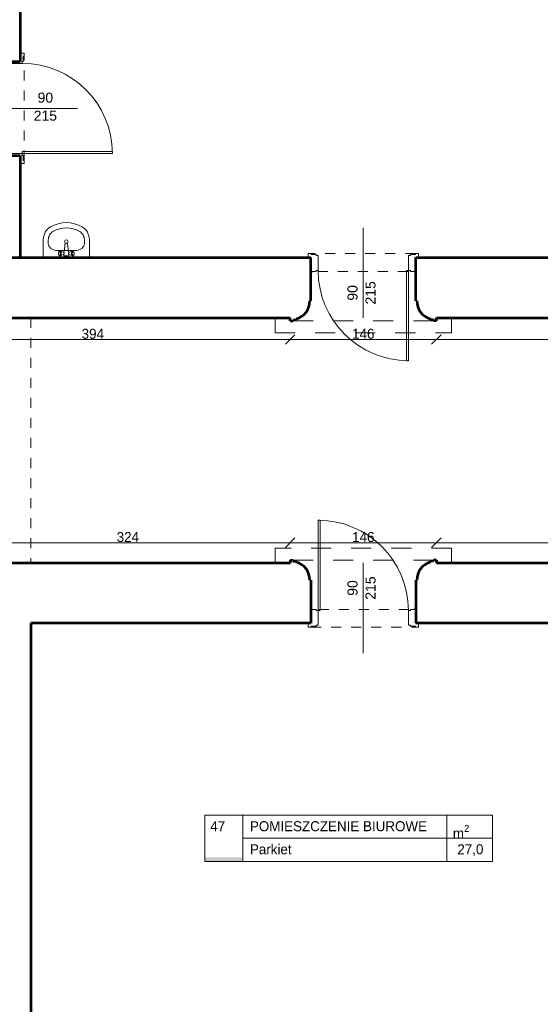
# Model space of a CAD drawing. Header units: inches. Extents: x -21887 to 84279, y -131485 to 67836.
# Tile 212 of 256: x 4221 to 9418, y 48177 to 58006. Entities that reach past the tile are written whole.
import ezdxf

# ---------------------------------------------------------------- set-up
doc = ezdxf.new("R2010")
doc.units = ezdxf.units.IN
doc.header["$MEASUREMENT"] = 0
doc.linetypes.add('Dashed', pattern=[400, 200, -200])
doc.linetypes.add('Dashed copy', pattern=[200, 100, -100])
doc.layers.get('0').update_dxf_attribs({"lineweight": 13})
doc.layers.get('Defpoints').update_dxf_attribs({"lineweight": 13})
for name, color, linetype, lineweight in [('AI_MURY', 7, 'Continuous', 53), ('Dimensioning', 7, 'Continuous', 13), ('DRZWI', 7, 'Continuous', 13), ('dzialowki', 7, 'Continuous', 53), ('Furniture & Equipment', 7, 'Continuous', 13), ('OPISY TABELKI', 7, 'Continuous', 13), ('PODCIAGI', 7, 'Continuous', 13)]:
    doc.layers.add(name, color=color, linetype=linetype, lineweight=lineweight)
doc.styles.add('GENERATED_STYLE_7', font='txt')
doc.styles.add('GENERATED_STYLE_8', font='txt')
doc.styles.add('GENERATED_STYLE_9', font='txt')
doc.styles.add('Style-Courier New', font='txt')
doc.dimstyles.new('Dimstyle_5', dxfattribs={"dimtxt": 100, "dimasz": 95, "dimexe": 0.18, "dimexo": 0, "dimgap": 0.09, "dimtad": 1, "dimtih": 1, "dimtoh": 1, "dimdec": 0, "dimlfac": 0.1, "dimzin": 0, "dimdsep": 46, "dimlunit": 5, "dimtxsty": 'GENERATED_STYLE_7', "dimblk": 'ARROWHEAD_6', "dimcen": 0.09, "dimclrd": 161, "dimclre": 161, "dimclrt": 7, "dimadec": 0, "dimazin": 0, "dimtfac": 1, "dimtdec": 0, "dimtmove": 0, "dimatfit": 3, "dimfxl": 0, "dimtolj": 1, "dimtzin": 0, "dimarcsym": 0})

# ---------------------------------------------------------------- blocks, each defined once
blk = doc.blocks.new('Basin 01_59')
at = {"layer": 'Furniture & Equipment', "color": 9, "linetype": 'Continuous'}
for p, q in [((0, 350), (0, 171.8)), ((460, 350), (0, 350)), ((151.7, 311.7), (151.5, 308.2)), ((151.7, 311.7), (151.5, 308.2)), ((151.5, 308.2), (151.7, 304.7)), ((151.5, 308.2), (151.7, 304.7)), ((152.1, 315), (151.7, 311.7)), ((152.1, 315), (151.7, 311.7)), ((151.7, 304.7), (152.1, 301.4)), ((151.7, 304.7), (152.1, 301.4)), ((152.8, 318.2), (152.1, 315)), ((152.8, 318.2), (152.1, 315)), ((152.1, 301.4), (152.8, 298.2)), ((152.1, 301.4), (152.8, 298.2)), ((153.8, 321.1), (152.8, 318.2)), ((153.8, 321.1), (152.8, 318.2)), ((152.8, 298.2), (153.8, 295.3)), ((152.8, 298.2), (153.8, 295.3)), ((155.1, 323.5), (153.8, 321.1)), ((155.1, 323.5), (153.8, 321.1)), ((153.8, 295.3), (155.1, 292.9)), ((153.8, 295.3), (155.1, 292.9)), ((156.5, 325.5), (155.1, 323.5)), ((156.5, 325.5), (155.1, 323.5)), ((158.1, 327), (156.5, 325.5)), ((158.1, 327), (156.5, 325.5)), ((162.6, 330.7), (158.1, 327)), ((162.6, 330.7), (158.1, 327)), ((159.8, 327.9), (158.1, 327)), ((159.8, 327.9), (158.1, 327)), ((161.5, 328.2), (159.8, 327.9)), ((161.5, 328.2), (159.8, 327.9)), ((163.2, 327.9), (161.5, 328.2)), ((163.2, 327.9), (161.5, 328.2)), ((164.6, 331.8), (162.6, 330.7)), ((164.6, 331.8), (162.6, 330.7)), ((164.9, 327), (163.2, 327.9)), ((164.9, 327), (163.2, 327.9)), ((166.7, 332.2), (164.6, 331.8)), ((166.7, 332.2), (164.6, 331.8)), ((166.5, 325.5), (164.9, 327)), ((166.5, 325.5), (164.9, 327)), ((167.9, 323.5), (166.5, 325.5)), ((167.9, 323.5), (166.5, 325.5)), ((168.8, 331.8), (166.7, 332.2)), ((168.8, 331.8), (166.7, 332.2)), ((169.2, 321.1), (167.9, 323.5)), ((169.2, 321.1), (167.9, 323.5)), ((167.9, 292.9), (169.2, 295.3)), ((167.9, 292.9), (169.2, 295.3)), ((170.8, 330.7), (168.8, 331.8)), ((202.4, 320), (168.8, 331.8)), ((170.8, 330.7), (168.8, 331.8)), ((202.4, 320), (168.8, 331.8)), ((202.4, 296.4), (168.8, 284.6)), ((202.4, 296.4), (168.8, 284.6)), ((170.2, 318.2), (169.2, 321.1)), ((170.2, 318.2), (169.2, 321.1)), ((169.2, 295.3), (170.2, 298.2)), ((169.2, 295.3), (170.2, 298.2)), ((170.9, 315), (170.2, 318.2)), ((170.9, 315), (170.2, 318.2)), ((170.2, 298.2), (170.9, 301.4)), ((170.2, 298.2), (170.9, 301.4)), ((172.7, 329), (170.8, 330.7)), ((172.7, 329), (170.8, 330.7)), ((171.4, 311.7), (170.9, 315)), ((171.4, 311.7), (170.9, 315)), ((170.9, 301.4), (171.4, 304.7)), ((170.9, 301.4), (171.4, 304.7)), ((171.5, 308.2), (171.4, 311.7)), ((171.5, 308.2), (171.4, 311.7)), ((171.4, 304.7), (171.5, 308.2)), ((171.4, 304.7), (171.5, 308.2)), ((174.4, 326.6), (172.7, 329)), ((174.4, 326.6), (172.7, 329)), ((175.9, 323.6), (174.4, 326.6)), ((175.9, 323.6), (174.4, 326.6)), ((177.1, 320.2), (175.9, 323.6)), ((177.1, 320.2), (175.9, 323.6)), ((175.9, 292.8), (177.1, 296.2)), ((175.9, 292.8), (177.1, 296.2)), ((178, 316.4), (177.1, 320.2)), ((178, 316.4), (177.1, 320.2)), ((177.1, 296.2), (178, 300)), ((177.1, 296.2), (178, 300)), ((178.5, 312.4), (178, 316.4)), ((178.5, 312.4), (178, 316.4)), ((178, 300), (178.5, 304)), ((178, 300), (178.5, 304)), ((178.7, 308.2), (178.5, 312.4)), ((178.7, 308.2), (178.5, 312.4)), ((178.5, 304), (178.7, 308.2)), ((178.5, 304), (178.7, 308.2)), ((203.4, 319.5), (202.4, 320)), ((203.4, 319.5), (202.4, 320)), ((202.4, 296.4), (203.4, 296.9)), ((202.4, 296.4), (203.4, 296.9)), ((204.3, 318.6), (203.4, 319.5)), ((204.3, 318.6), (203.4, 319.5)), ((203.4, 296.9), (204.3, 297.8)), ((203.4, 296.9), (204.3, 297.8)), ((205.2, 317.4), (204.3, 318.6)), ((205.2, 317.4), (204.3, 318.6)), ((204.3, 297.8), (205.2, 299)), ((204.3, 297.8), (205.2, 299)), ((206.7, 318.2), (204.6, 318.2)), ((206.7, 318.2), (204.6, 318.2)), ((207.1, 298.2), (204.6, 298.2)), ((207.1, 298.2), (204.6, 298.2)), ((205.2, 331.2), (205, 330.7)), ((205.2, 331.2), (205, 330.7)), ((205, 330.7), (205, 330.2)), ((205, 330.7), (205, 330.2)), ((205, 330.2), (205, 318.2)), ((205, 330.2), (205, 318.2)), ((205, 298.2), (205, 296.2)), ((205, 298.2), (205, 296.2)), ((205, 296.2), (205, 295.7)), ((205, 296.2), (205, 295.7)), ((205, 295.7), (205.2, 295.2)), ((205, 295.7), (205.2, 295.2)), ((205.4, 331.7), (205.2, 331.2)), ((205.4, 331.7), (205.2, 331.2)), ((205.9, 315.9), (205.2, 317.4)), ((205.9, 315.9), (205.2, 317.4)), ((205.2, 299), (205.9, 300.5)), ((205.2, 299), (205.9, 300.5)), ((205.2, 295.2), (208.1, 288.3)), ((205.2, 295.2), (208.1, 288.3)), ((205.7, 332.1), (205.4, 331.7)), ((205.7, 332.1), (205.4, 331.7)), ((206.1, 332.5), (205.7, 332.1)), ((206.1, 332.5), (205.7, 332.1)), ((206.5, 314.2), (205.9, 315.9)), ((206.5, 314.2), (205.9, 315.9)), ((205.9, 300.5), (206.5, 302.2)), ((205.9, 300.5), (206.5, 302.2)), ((206.5, 332.8), (206.1, 332.5)), ((206.5, 332.8), (206.1, 332.5)), ((207, 333), (206.5, 332.8)), ((207, 333), (206.5, 332.8)), ((207, 312.3), (206.5, 314.2)), ((207, 312.3), (206.5, 314.2)), ((206.5, 302.2), (207, 304.1)), ((206.5, 302.2), (207, 304.1)), ((207.5, 333.2), (207, 333)), ((207.5, 333.2), (207, 333)), ((207.2, 310.3), (207, 312.3)), ((207.2, 310.3), (207, 312.3)), ((207, 304.1), (207.2, 306.1)), ((207, 304.1), (207.2, 306.1)), ((207.3, 308.2), (207.2, 310.3)), ((207.3, 308.2), (207.2, 310.3)), ((207.2, 306.1), (207.3, 308.2)), ((207.2, 306.1), (207.3, 308.2)), ((208, 333.2), (207.5, 333.2)), ((208, 333.2), (207.5, 333.2)), ((252, 333.2), (208, 333.2)), ((252, 333.2), (208, 333.2)), ((254.8, 295.2), (251.9, 288.3)), ((254.8, 295.2), (251.9, 288.3)), ((252.5, 333.2), (252, 333.2)), ((252.5, 333.2), (252, 333.2)), ((253, 333), (252.5, 333.2)), ((253, 333), (252.5, 333.2)), ((252.8, 310.3), (252.7, 308.2)), ((252.8, 310.3), (252.7, 308.2)), ((252.7, 308.2), (252.8, 306.1)), ((252.7, 308.2), (252.8, 306.1)), ((253, 312.3), (252.8, 310.3)), ((253, 312.3), (252.8, 310.3)), ((252.8, 306.1), (253, 304.1)), ((252.8, 306.1), (253, 304.1)), ((253.5, 332.8), (253, 333)), ((253.5, 332.8), (253, 333)), ((253.5, 314.2), (253, 312.3)), ((253.5, 314.2), (253, 312.3)), ((253, 304.1), (253.5, 302.2)), ((253, 304.1), (253.5, 302.2)), ((255.4, 298.2), (253.2, 298.2)), ((255.4, 298.2), (253.2, 298.2)), ((253.9, 332.5), (253.5, 332.8)), ((253.9, 332.5), (253.5, 332.8)), ((255.4, 318.2), (253.5, 318.2)), ((255.4, 318.2), (253.5, 318.2)), ((254.1, 315.9), (253.5, 314.2)), ((254.1, 315.9), (253.5, 314.2)), ((253.5, 302.2), (254.1, 300.5)), ((253.5, 302.2), (254.1, 300.5)), ((254.3, 332.1), (253.9, 332.5)), ((254.3, 332.1), (253.9, 332.5)), ((254.8, 317.4), (254.1, 315.9)), ((254.8, 317.4), (254.1, 315.9)), ((254.1, 300.5), (254.8, 299)), ((254.1, 300.5), (254.8, 299)), ((254.6, 331.7), (254.3, 332.1)), ((254.6, 331.7), (254.3, 332.1)), ((254.8, 331.2), (254.6, 331.7)), ((254.8, 331.2), (254.6, 331.7)), ((255, 330.7), (254.8, 331.2)), ((255, 330.7), (254.8, 331.2)), ((255.7, 318.6), (254.8, 317.4)), ((255.7, 318.6), (254.8, 317.4)), ((254.8, 299), (255.7, 297.8)), ((254.8, 299), (255.7, 297.8)), ((254.8, 295.2), (255, 295.7)), ((254.8, 295.2), (255, 295.7)), ((255, 330.2), (255, 330.7)), ((255, 330.2), (255, 330.7)), ((255, 318.2), (255, 330.2)), ((255, 318.2), (255, 330.2)), ((255, 296.2), (255, 298.2)), ((255, 296.2), (255, 298.2)), ((255, 295.7), (255, 296.2)), ((255, 295.7), (255, 296.2)), ((256.6, 319.5), (255.7, 318.6)), ((256.6, 319.5), (255.7, 318.6)), ((255.7, 297.8), (256.6, 296.9)), ((255.7, 297.8), (256.6, 296.9)), ((257.6, 320), (256.6, 319.5)), ((257.6, 320), (256.6, 319.5)), ((256.6, 296.9), (257.6, 296.4)), ((256.6, 296.9), (257.6, 296.4)), ((257.6, 320), (291.2, 331.8)), ((257.6, 320), (291.2, 331.8)), ((257.6, 296.4), (291.2, 284.6)), ((257.6, 296.4), (291.2, 284.6)), ((281.5, 312.4), (281.3, 308.2)), ((281.5, 312.4), (281.3, 308.2)), ((281.3, 308.2), (281.5, 304)), ((281.3, 308.2), (281.5, 304)), ((282, 316.4), (281.5, 312.4)), ((282, 316.4), (281.5, 312.4)), ((281.5, 304), (282, 300)), ((281.5, 304), (282, 300)), ((282.9, 320.2), (282, 316.4)), ((282.9, 320.2), (282, 316.4)), ((282, 300), (282.9, 296.2)), ((282, 300), (282.9, 296.2)), ((284.1, 323.6), (282.9, 320.2)), ((284.1, 323.6), (282.9, 320.2)), ((282.9, 296.2), (284.1, 292.8)), ((282.9, 296.2), (284.1, 292.8)), ((285.6, 326.6), (284.1, 323.6)), ((285.6, 326.6), (284.1, 323.6)), ((287.3, 329), (285.6, 326.6)), ((287.3, 329), (285.6, 326.6)), ((289.2, 330.7), (287.3, 329)), ((289.2, 330.7), (287.3, 329)), ((288.6, 311.7), (288.5, 308.2)), ((288.6, 311.7), (288.5, 308.2)), ((288.5, 308.2), (288.6, 304.7)), ((288.5, 308.2), (288.6, 304.7)), ((289.1, 315), (288.6, 311.7)), ((289.1, 315), (288.6, 311.7)), ((288.6, 304.7), (289.1, 301.4)), ((288.6, 304.7), (289.1, 301.4)), ((289.8, 318.2), (289.1, 315)), ((289.8, 318.2), (289.1, 315)), ((289.1, 301.4), (289.8, 298.2)), ((289.1, 301.4), (289.8, 298.2)), ((291.2, 331.8), (289.2, 330.7)), ((291.2, 331.8), (289.2, 330.7)), ((290.8, 321.1), (289.8, 318.2)), ((290.8, 321.1), (289.8, 318.2)), ((289.8, 298.2), (290.8, 295.3)), ((289.8, 298.2), (290.8, 295.3)), ((292.1, 323.5), (290.8, 321.1)), ((292.1, 323.5), (290.8, 321.1)), ((290.8, 295.3), (292.1, 292.9)), ((290.8, 295.3), (292.1, 292.9)), ((293.3, 332.2), (291.2, 331.8)), ((293.3, 332.2), (291.2, 331.8)), ((293.5, 325.5), (292.1, 323.5)), ((293.5, 325.5), (292.1, 323.5)), ((295.4, 331.8), (293.3, 332.2)), ((295.4, 331.8), (293.3, 332.2)), ((295.1, 327), (293.5, 325.5)), ((295.1, 327), (293.5, 325.5)), ((296.8, 327.9), (295.1, 327)), ((296.8, 327.9), (295.1, 327)), ((297.4, 330.7), (295.4, 331.8)), ((297.4, 330.7), (295.4, 331.8)), ((298.5, 328.2), (296.8, 327.9)), ((298.5, 328.2), (296.8, 327.9)), ((297.4, 330.7), (301.9, 327)), ((297.4, 330.7), (301.9, 327)), ((300.2, 327.9), (298.5, 328.2)), ((300.2, 327.9), (298.5, 328.2)), ((301.9, 327), (300.2, 327.9)), ((301.9, 327), (300.2, 327.9)), ((303.5, 325.5), (301.9, 327)), ((303.5, 325.5), (301.9, 327)), ((304.9, 323.5), (303.5, 325.5)), ((304.9, 323.5), (303.5, 325.5)), ((306.2, 321.1), (304.9, 323.5)), ((306.2, 321.1), (304.9, 323.5)), ((304.9, 292.9), (306.2, 295.3)), ((304.9, 292.9), (306.2, 295.3)), ((307.2, 318.2), (306.2, 321.1)), ((307.2, 318.2), (306.2, 321.1)), ((306.2, 295.3), (307.2, 298.2)), ((306.2, 295.3), (307.2, 298.2)), ((307.9, 315), (307.2, 318.2)), ((307.9, 315), (307.2, 318.2)), ((307.2, 298.2), (307.9, 301.4)), ((307.2, 298.2), (307.9, 301.4)), ((308.3, 311.7), (307.9, 315)), ((308.3, 311.7), (307.9, 315)), ((307.9, 301.4), (308.3, 304.7)), ((307.9, 301.4), (308.3, 304.7)), ((308.5, 308.2), (308.3, 311.7)), ((308.5, 308.2), (308.3, 311.7)), ((308.3, 304.7), (308.5, 308.2)), ((308.3, 304.7), (308.5, 308.2)), ((460, 350), (460, 171.8)), ((50, 207.5), (50, 171.8)), ((138.9, 278.2), (138.9, 278.2)), ((321.1, 278.2), (138.9, 278.2)), ((155.1, 292.9), (156.5, 290.9)), ((155.1, 292.9), (156.5, 290.9)), ((156.5, 290.9), (158.1, 289.4)), ((156.5, 290.9), (158.1, 289.4)), ((158.1, 289.4), (159.8, 288.5)), ((162.6, 285.6), (158.1, 289.4)), ((158.1, 289.4), (159.8, 288.5)), ((162.6, 285.6), (158.1, 289.4)), ((159.8, 288.5), (161.5, 288.2)), ((159.8, 288.5), (161.5, 288.2)), ((161.5, 288.2), (163.2, 288.5)), ((161.5, 288.2), (163.2, 288.5)), ((162.6, 285.6), (164.6, 284.6)), ((162.6, 285.6), (164.6, 284.6)), ((163.2, 288.5), (164.9, 289.4)), ((163.2, 288.5), (164.9, 289.4)), ((164.6, 284.6), (166.7, 284.2)), ((164.6, 284.6), (166.7, 284.2)), ((164.9, 289.4), (166.5, 290.9)), ((164.9, 289.4), (166.5, 290.9)), ((166.5, 290.9), (167.9, 292.9)), ((166.5, 290.9), (167.9, 292.9)), ((166.7, 284.2), (168.8, 284.6)), ((166.7, 284.2), (168.8, 284.6)), ((168.8, 284.6), (170.8, 285.6)), ((168.8, 284.6), (170.8, 285.6)), ((170.8, 285.6), (172.7, 287.4)), ((170.8, 285.6), (172.7, 287.4)), ((172.7, 287.4), (174.4, 289.8)), ((172.7, 287.4), (174.4, 289.8)), ((174.4, 289.8), (175.9, 292.8)), ((174.4, 289.8), (175.9, 292.8)), ((208, 288.6), (210.7, 276.6)), ((208, 288.6), (210.7, 276.6)), ((210.7, 276.6), (213, 260.3)), ((210.7, 276.6), (213, 260.3)), ((213, 260.4), (215, 239.3)), ((213, 260.4), (215, 239.3)), ((215, 239.3), (216.8, 216.1)), ((215, 239.3), (216.8, 216.1)), ((217, 214), (216.8, 216.1)), ((217, 214), (216.8, 216.1)), ((217, 213.9), (217, 214)), ((217, 213.9), (217, 214)), ((217.6, 211.9), (217, 213.9)), ((217.6, 211.9), (217, 213.9)), ((218.6, 210.1), (217.6, 211.9)), ((218.6, 210.1), (217.6, 211.9)), ((220, 208.3), (218.6, 210.1)), ((220, 208.3), (218.6, 210.1)), ((221.6, 206.9), (220, 208.3)), ((221.6, 206.9), (220, 208.3)), ((223.5, 205.7), (221.6, 206.9)), ((223.5, 205.7), (221.6, 206.9)), ((225.6, 204.9), (223.5, 205.7)), ((225.6, 204.9), (223.5, 205.7)), ((225, 204.9), (223.9, 205.6)), ((226.6, 204.2), (225, 204.9)), ((227.7, 204.3), (225.6, 204.9)), ((227.7, 204.3), (225.6, 204.9)), ((228.3, 203.8), (226.6, 204.2)), ((230, 204.2), (227.7, 204.3)), ((230, 204.2), (227.7, 204.3)), ((230, 203.7), (228.3, 203.8)), ((232.3, 204.3), (230, 204.2)), ((232.3, 204.3), (230, 204.2)), ((231.7, 203.8), (230, 203.7)), ((233.4, 204.2), (231.7, 203.8)), ((234.4, 204.9), (232.3, 204.3)), ((234.4, 204.9), (232.3, 204.3)), ((235, 204.9), (233.4, 204.2)), ((236.5, 205.7), (234.4, 204.9)), ((236.5, 205.7), (234.4, 204.9)), ((236.1, 205.6), (235, 204.9)), ((238.4, 206.9), (236.5, 205.7)), ((238.4, 206.9), (236.5, 205.7)), ((240, 208.3), (238.4, 206.9)), ((240, 208.3), (238.4, 206.9)), ((241.4, 210.1), (240, 208.3)), ((241.4, 210.1), (240, 208.3)), ((242.4, 211.9), (241.4, 210.1)), ((242.4, 211.9), (241.4, 210.1)), ((243, 213.9), (242.4, 211.9)), ((243, 213.9), (242.4, 211.9)), ((243.2, 216.1), (243, 214)), ((243.2, 216.1), (243, 214)), ((243, 213.9), (243, 214)), ((243, 213.9), (243, 214)), ((245, 239.3), (243.2, 216.1)), ((245, 239.3), (243.2, 216.1)), ((247, 260.4), (245, 239.3)), ((247, 260.4), (245, 239.3)), ((249.3, 276.6), (247, 260.3)), ((249.3, 276.6), (247, 260.3)), ((252, 288.6), (249.3, 276.6)), ((252, 288.6), (249.3, 276.6)), ((284.1, 292.8), (285.6, 289.8)), ((284.1, 292.8), (285.6, 289.8)), ((285.6, 289.8), (287.3, 287.4)), ((285.6, 289.8), (287.3, 287.4)), ((287.3, 287.4), (289.2, 285.6)), ((287.3, 287.4), (289.2, 285.6)), ((289.2, 285.6), (291.2, 284.6)), ((289.2, 285.6), (291.2, 284.6)), ((291.2, 284.6), (293.3, 284.2)), ((291.2, 284.6), (293.3, 284.2)), ((292.1, 292.9), (293.5, 290.9)), ((292.1, 292.9), (293.5, 290.9)), ((293.3, 284.2), (295.4, 284.6)), ((293.3, 284.2), (295.4, 284.6)), ((293.5, 290.9), (295.1, 289.4)), ((293.5, 290.9), (295.1, 289.4)), ((295.1, 289.4), (296.8, 288.5)), ((295.1, 289.4), (296.8, 288.5)), ((295.4, 284.6), (297.4, 285.6)), ((295.4, 284.6), (297.4, 285.6)), ((296.8, 288.5), (298.5, 288.2)), ((296.8, 288.5), (298.5, 288.2)), ((297.4, 285.6), (301.9, 289.4)), ((297.4, 285.6), (301.9, 289.4)), ((298.5, 288.2), (300.2, 288.5)), ((298.5, 288.2), (300.2, 288.5)), ((300.2, 288.5), (301.9, 289.4)), ((300.2, 288.5), (301.9, 289.4)), ((301.9, 289.4), (303.5, 290.9)), ((301.9, 289.4), (303.5, 290.9)), ((303.5, 290.9), (304.9, 292.9)), ((303.5, 290.9), (304.9, 292.9)), ((410, 207.5), (410, 171.8))]:
    blk.add_line(p, q, dxfattribs=at)
at = {"layer": 'Furniture & Equipment', "color": 9, "linetype": 'Continuous', "flags": 128}
for points in [[(138.9, 278.2), (121.6, 276.9), (104.9, 272.8), (89.5, 266.3), (76, 257.5), (65, 246.8), (56.8, 234.5), (51.7, 221.3), (50, 207.5)], [(410, 207.5), (408.3, 221.3), (403.2, 234.5), (395, 246.8), (384, 257.5), (370.5, 266.3), (355.1, 272.8), (338.4, 276.9), (321.1, 278.2)], [(0, 171.8), (1.2, 152.1), (5, 132.7), (11.1, 114.1), (19.5, 96.5), (30.1, 80.2), (42.7, 65.6), (56.9, 52.9), (72.7, 42.3)], [(50, 171.8), (50.8, 159.2), (53.2, 146.8), (57.1, 134.9), (62.5, 123.6), (69.3, 113.2), (77.3, 103.8), (86.4, 95.7), (96.5, 89)], [(363.5, 89), (373.6, 95.7), (382.7, 103.8), (390.7, 113.2), (397.5, 123.6), (402.9, 134.9), (406.8, 146.8), (409.2, 159.2), (410, 171.8)], [(387.3, 42.3), (403.1, 52.9), (417.3, 65.6), (429.9, 80.2), (440.5, 96.5), (448.9, 114.1), (455, 132.7), (458.8, 152.1), (460, 171.8)], [(72.7, 42.3), (109.8, 24), (148.8, 10.8), (189.1, 2.7), (230, 0), (270.9, 2.7), (311.2, 10.8), (350.2, 24), (387.3, 42.3)], [(96.5, 89), (128, 73.4), (161.1, 62.2), (195.3, 55.3), (230, 53), (264.7, 55.3), (298.9, 62.2), (332, 73.4), (363.5, 89)]]:
    blk.add_lwpolyline(points, dxfattribs=at)
at = {"layer": 'Furniture & Equipment', "color": 9, "linetype": 'Continuous'}
blk.add_circle((230, 188.9), 17.5, dxfattribs=at)
blk = doc.blocks.new('ARROWHEAD_6')
at = {"color": 0, "linetype": 'Continuous'}
for p, q in [((0, 0), (-1, 0)), ((-0.5, -0.5), (0.5, 0.5))]:
    blk.add_line(p, q, dxfattribs=at)
blk = doc.blocks.new('*U1608')
at = {"layer": 'Defpoints', "color": 0, "linetype": 'Continuous'}
for p in [(6920.5, 52784.8), (3680.5, 52580.7), (6920.5, 52580.7)]:
    blk.add_point(p, dxfattribs=at)
at = {"layer": 'Dimensioning', "color": 161, "linetype": 'Continuous', "lineweight": -2}
for p, q in [((3680.5, 52784.6), (3680.5, 52785)), ((3775.5, 52784.8), (6825.5, 52784.8)), ((6920.5, 52784.6), (6920.5, 52785))]:
    blk.add_line(p, q, dxfattribs=at)
at = {"layer": 'Dimensioning', "color": 161, "linetype": 'Continuous', "lineweight": -2, "xscale": 95, "yscale": 95, "zscale": 95, "rotation": 180}
blk.add_blockref('ARROWHEAD_6', (3680.5, 52784.8), dxfattribs=at)
at = {"layer": 'Dimensioning', "color": 161, "linetype": 'Continuous', "lineweight": -2, "xscale": 95, "yscale": 95, "zscale": 95}
blk.add_blockref('ARROWHEAD_6', (6920.5, 52784.8), dxfattribs=at)
at = {"layer": 'Dimensioning', "color": 7, "linetype": 'Continuous', "insert": (5300.5, 52841.1), "char_height": 100, "attachment_point": 5, "style": 'GENERATED_STYLE_7'}
blk.add_mtext('324', dxfattribs=at)
blk = doc.blocks.new('*D3286')
at = {"layer": 'Defpoints'}
for p in [(5300.5, 52784.8), (6920.5, 52784.8), (3680.5, 52580.7), (6920.5, 52580.7)]:
    blk.add_point(p, dxfattribs=at)
at = {"layer": 'Dimensioning', "color": 161, "linetype": 'Continuous'}
blk.add_blockref('*U1608', (0, 0), dxfattribs=at)
blk = doc.blocks.new('*U1609')
at = {"layer": 'Defpoints', "color": 0, "linetype": 'Continuous'}
for p in [(8380.5, 52784.8), (6920.5, 52580.7), (8380.5, 52580.7)]:
    blk.add_point(p, dxfattribs=at)
at = {"layer": 'Dimensioning', "color": 161, "linetype": 'Continuous', "lineweight": -2}
for p, q in [((6920.5, 52784.6), (6920.5, 52785)), ((7015.5, 52784.8), (8285.5, 52784.8)), ((8380.5, 52784.6), (8380.5, 52785))]:
    blk.add_line(p, q, dxfattribs=at)
at = {"layer": 'Dimensioning', "color": 161, "linetype": 'Continuous', "lineweight": -2, "xscale": 95, "yscale": 95, "zscale": 95, "rotation": 180}
blk.add_blockref('ARROWHEAD_6', (6920.5, 52784.8), dxfattribs=at)
at = {"layer": 'Dimensioning', "color": 161, "linetype": 'Continuous', "lineweight": -2, "xscale": 95, "yscale": 95, "zscale": 95}
blk.add_blockref('ARROWHEAD_6', (8380.5, 52784.8), dxfattribs=at)
at = {"layer": 'Dimensioning', "color": 7, "linetype": 'Continuous', "insert": (7650.5, 52841.1), "char_height": 100, "attachment_point": 5, "style": 'GENERATED_STYLE_7'}
blk.add_mtext('146', dxfattribs=at)
blk = doc.blocks.new('*D3287')
at = {"layer": 'Defpoints'}
for p in [(7650.5, 52784.8), (8380.5, 52784.8), (6920.5, 52580.7), (8380.5, 52580.7)]:
    blk.add_point(p, dxfattribs=at)
at = {"layer": 'Dimensioning', "color": 161, "linetype": 'Continuous'}
blk.add_blockref('*U1609', (0, 0), dxfattribs=at)
blk = doc.blocks.new('*U1610')
at = {"layer": 'Defpoints', "color": 0, "linetype": 'Continuous'}
for p in [(12330.5, 52784.8), (8380.5, 52580.7), (12330.5, 52580.7)]:
    blk.add_point(p, dxfattribs=at)
at = {"layer": 'Dimensioning', "color": 161, "linetype": 'Continuous', "lineweight": -2}
for p, q in [((8380.5, 52784.6), (8380.5, 52785)), ((8475.5, 52784.8), (12235.5, 52784.8)), ((12330.5, 52784.6), (12330.5, 52785))]:
    blk.add_line(p, q, dxfattribs=at)
at = {"layer": 'Dimensioning', "color": 161, "linetype": 'Continuous', "lineweight": -2, "xscale": 95, "yscale": 95, "zscale": 95, "rotation": 180}
blk.add_blockref('ARROWHEAD_6', (8380.5, 52784.8), dxfattribs=at)
at = {"layer": 'Dimensioning', "color": 161, "linetype": 'Continuous', "lineweight": -2, "xscale": 95, "yscale": 95, "zscale": 95}
blk.add_blockref('ARROWHEAD_6', (12330.5, 52784.8), dxfattribs=at)
at = {"layer": 'Dimensioning', "color": 7, "linetype": 'Continuous', "insert": (10355.5, 52841.1), "char_height": 100, "attachment_point": 5, "style": 'GENERATED_STYLE_7'}
blk.add_mtext('395', dxfattribs=at)
blk = doc.blocks.new('*D3288')
at = {"layer": 'Defpoints'}
for p in [(10355.5, 52784.8), (12330.5, 52784.8), (8380.5, 52580.7), (12330.5, 52580.7)]:
    blk.add_point(p, dxfattribs=at)
at = {"layer": 'Dimensioning', "color": 161, "linetype": 'Continuous'}
blk.add_blockref('*U1610', (0, 0), dxfattribs=at)
blk = doc.blocks.new('*U1654')
at = {"layer": 'Defpoints', "color": 0, "linetype": 'Continuous'}
for p in [(2980.5, 55030.7), (6920.5, 55030.7), (6920.5, 54813.9)]:
    blk.add_point(p, dxfattribs=at)
at = {"layer": 'Dimensioning', "color": 161, "linetype": 'Continuous', "lineweight": -2}
for p, q in [((2980.5, 54814), (2980.5, 54813.7)), ((3075.5, 54813.9), (6825.5, 54813.9)), ((6920.5, 54814), (6920.5, 54813.7))]:
    blk.add_line(p, q, dxfattribs=at)
at = {"layer": 'Dimensioning', "color": 161, "linetype": 'Continuous', "lineweight": -2, "xscale": 95, "yscale": 95, "zscale": 95, "rotation": 180}
blk.add_blockref('ARROWHEAD_6', (2980.5, 54813.9), dxfattribs=at)
at = {"layer": 'Dimensioning', "color": 161, "linetype": 'Continuous', "lineweight": -2, "xscale": 95, "yscale": 95, "zscale": 95}
blk.add_blockref('ARROWHEAD_6', (6920.5, 54813.9), dxfattribs=at)
at = {"layer": 'Dimensioning', "color": 7, "linetype": 'Continuous', "insert": (4950.5, 54870.1), "char_height": 100, "attachment_point": 5, "style": 'GENERATED_STYLE_7'}
blk.add_mtext('394', dxfattribs=at)
blk = doc.blocks.new('*D3332')
at = {"layer": 'Defpoints'}
for p in [(2980.5, 55030.7), (6920.5, 55030.7), (4950.5, 54813.9), (6920.5, 54813.9)]:
    blk.add_point(p, dxfattribs=at)
at = {"layer": 'Dimensioning', "color": 161, "linetype": 'Continuous'}
blk.add_blockref('*U1654', (0, 0), dxfattribs=at)
blk = doc.blocks.new('*U1655')
at = {"layer": 'Defpoints', "color": 0, "linetype": 'Continuous'}
for p in [(6920.5, 55030.7), (8380.5, 55030.7), (8380.5, 54813.9)]:
    blk.add_point(p, dxfattribs=at)
at = {"layer": 'Dimensioning', "color": 161, "linetype": 'Continuous', "lineweight": -2}
for p, q in [((6920.5, 54814), (6920.5, 54813.7)), ((7015.5, 54813.9), (8285.5, 54813.9)), ((8380.5, 54814), (8380.5, 54813.7))]:
    blk.add_line(p, q, dxfattribs=at)
at = {"layer": 'Dimensioning', "color": 161, "linetype": 'Continuous', "lineweight": -2, "xscale": 95, "yscale": 95, "zscale": 95, "rotation": 180}
blk.add_blockref('ARROWHEAD_6', (6920.5, 54813.9), dxfattribs=at)
at = {"layer": 'Dimensioning', "color": 161, "linetype": 'Continuous', "lineweight": -2, "xscale": 95, "yscale": 95, "zscale": 95}
blk.add_blockref('ARROWHEAD_6', (8380.5, 54813.9), dxfattribs=at)
at = {"layer": 'Dimensioning', "color": 7, "linetype": 'Continuous', "insert": (7650.5, 54870.1), "char_height": 100, "attachment_point": 5, "style": 'GENERATED_STYLE_7'}
blk.add_mtext('146', dxfattribs=at)
blk = doc.blocks.new('*D3333')
at = {"layer": 'Defpoints'}
for p in [(6920.5, 55030.7), (8380.5, 55030.7), (7650.5, 54813.9), (8380.5, 54813.9)]:
    blk.add_point(p, dxfattribs=at)
at = {"layer": 'Dimensioning', "color": 161, "linetype": 'Continuous'}
blk.add_blockref('*U1655', (0, 0), dxfattribs=at)
blk = doc.blocks.new('*U1656')
at = {"layer": 'Defpoints', "color": 0, "linetype": 'Continuous'}
for p in [(8380.5, 55030.7), (12600.5, 55030.7), (12600.5, 54813.9)]:
    blk.add_point(p, dxfattribs=at)
at = {"layer": 'Dimensioning', "color": 161, "linetype": 'Continuous', "lineweight": -2}
for p, q in [((8380.5, 54814), (8380.5, 54813.7)), ((8475.5, 54813.9), (12505.5, 54813.9)), ((12600.5, 54814), (12600.5, 54813.7))]:
    blk.add_line(p, q, dxfattribs=at)
at = {"layer": 'Dimensioning', "color": 161, "linetype": 'Continuous', "lineweight": -2, "xscale": 95, "yscale": 95, "zscale": 95, "rotation": 180}
blk.add_blockref('ARROWHEAD_6', (8380.5, 54813.9), dxfattribs=at)
at = {"layer": 'Dimensioning', "color": 161, "linetype": 'Continuous', "lineweight": -2, "xscale": 95, "yscale": 95, "zscale": 95}
blk.add_blockref('ARROWHEAD_6', (12600.5, 54813.9), dxfattribs=at)
at = {"layer": 'Dimensioning', "color": 7, "linetype": 'Continuous', "insert": (10490.5, 54868.9), "char_height": 100, "attachment_point": 5, "style": 'GENERATED_STYLE_7'}
blk.add_mtext('422', dxfattribs=at)
blk = doc.blocks.new('*D3334')
at = {"layer": 'Defpoints'}
for p in [(8380.5, 55030.7), (12600.5, 55030.7), (10490.5, 54813.9), (12600.5, 54813.9)]:
    blk.add_point(p, dxfattribs=at)
at = {"layer": 'Dimensioning', "color": 161, "linetype": 'Continuous'}
blk.add_blockref('*U1656', (0, 0), dxfattribs=at)

msp = doc.modelspace()

# ---------------------------------------------------------------- hatches: boundary and pattern name
at = {"layer": 'OPISY TABELKI', "extrusion": (0, 0, -1)}
msp.add_hatch(color=7, dxfattribs=at).paths.add_polyline_path([(-6446.9, 49603.5), (-6446.9, 49645.6), (-6070.4, 49645.6), (-6070.4, 49603.5)], flags=16)

# ---------------------------------------------------------------- linework, layer by layer
at = {"layer": 'AI_MURY', "color": 7, "linetype": 'Continuous'}
for p, q in [((2775.5, 55630.7), (7125.5, 55630.7)), ((7125.5, 55200.7), (7125.5, 55630.7)), ((8175.5, 55630.7), (10340.5, 55630.7)), ((8175.5, 55200.7), (8175.5, 55630.7)), ((7125.5, 55200.7), (7115.5, 55200.7)), ((8175.5, 55200.7), (8185.5, 55200.7)), ((2980.5, 55030.7), (6920.5, 55030.7)), ((6920.5, 55000.7), (6920.5, 55030.7)), ((6920.5, 55000.7), (6950.5, 55000.7)), ((6950.5, 55010.7), (6980.5, 55010.7)), ((6950.5, 55010.7), (6950.5, 55000.7)), ((6980.5, 55020.7), (6980.5, 55010.7)), ((8320.5, 55020.7), (8320.5, 55010.7)), ((8350.5, 55010.7), (8320.5, 55010.7)), ((8350.5, 55010.7), (8350.5, 55000.7)), ((8380.5, 55000.7), (8350.5, 55000.7)), ((8380.5, 55000.7), (8380.5, 55030.7)), ((8380.5, 55030.7), (12600.5, 55030.7)), ((6920.5, 52610.7), (6920.5, 52580.7)), ((6920.5, 52610.7), (6950.5, 52610.7)), ((6950.5, 52600.7), (6950.5, 52610.7)), ((6950.5, 52600.7), (6980.5, 52600.7)), ((6980.5, 52590.7), (6980.5, 52600.7)), ((8320.5, 52590.7), (8320.5, 52600.7)), ((8350.5, 52600.7), (8320.5, 52600.7)), ((8350.5, 52600.7), (8350.5, 52610.7)), ((8380.5, 52610.7), (8350.5, 52610.7)), ((8380.5, 52610.7), (8380.5, 52580.7)), ((6920.5, 52580.7), (3680.5, 52580.7)), ((12330.5, 52580.7), (8380.5, 52580.7)), ((7125.5, 52410.7), (7115.5, 52410.7)), ((7125.5, 52410.7), (7125.5, 51980.7)), ((8175.5, 52410.7), (8185.5, 52410.7)), ((8175.5, 52410.7), (8175.5, 51980.7)), ((7125.5, 51980.7), (4330.5, 51980.7)), ((4330.5, 51980.7), (4330.5, 42965.7)), ((10330.5, 51980.7), (8175.5, 51980.7))]:
    msp.add_line(p, q, dxfattribs=at)
for centre, start, end in [((6935.6, 55195.3), 284.44004, 1.72608), ((8365.5, 55195.3), 178.27392, 255.55996), ((6935.6, 52416.1), 358.27392, 75.55996), ((8365.5, 52416.1), 104.44004, 181.72608)]:
    msp.add_arc(centre, 180, start, end, dxfattribs=at)
at = {"layer": 'DRZWI', "color": 5, "linetype": 'Continuous'}
for p, q in [((7650.5, 55029), (7650.5, 55929)), ((7100.5, 55670.7), (7100.5, 55630.7)), ((7130.5, 55670.7), (7100.5, 55670.7)), ((7130.5, 55670.7), (7130.5, 55660.7)), ((7180.5, 55660.7), (7130.5, 55660.7)), ((7180.5, 55660.7), (7180.5, 55650.7)), ((7180.5, 55650.7), (7200.5, 55650.7)), ((7200.5, 55502.2), (7200.5, 55650.7)), ((8100.5, 55502.2), (8100.5, 55650.7)), ((8120.5, 55650.7), (8100.5, 55650.7)), ((8120.5, 55660.7), (8120.5, 55650.7)), ((8120.5, 55660.7), (8170.5, 55660.7)), ((8170.5, 55670.7), (8170.5, 55660.7)), ((8170.5, 55670.7), (8200.5, 55670.7)), ((8200.5, 55670.7), (8200.5, 55630.7)), ((7180.5, 55492.2), (7140.5, 55492.2)), ((7180.5, 55502.2), (7200.5, 55502.2)), ((7180.5, 55492.2), (7180.5, 55502.2)), ((8080.5, 54602.2), (8080.5, 55502.2)), ((8080.5, 55502.2), (8100.5, 55502.2)), ((8100.5, 54602.2), (8100.5, 55502.2)), ((8120.5, 55502.2), (8100.5, 55502.2)), ((8120.5, 55492.2), (8120.5, 55502.2)), ((8120.5, 55492.2), (8160.5, 55492.2)), ((8080.5, 54602.2), (8100.5, 54602.2)), ((7220.5, 53009.2), (7200.5, 53009.2)), ((7200.5, 53009.2), (7200.5, 52109.2)), ((7220.5, 53009.2), (7220.5, 52109.2)), ((7650.5, 52582.5), (7650.5, 51682.5)), ((7180.5, 52119.2), (7140.5, 52119.2)), ((7180.5, 52119.2), (7180.5, 52109.2)), ((7180.5, 52109.2), (7200.5, 52109.2)), ((7220.5, 52109.2), (7200.5, 52109.2)), ((7200.5, 52109.2), (7200.5, 51960.7)), ((8100.5, 52109.2), (8100.5, 51960.7)), ((8120.5, 52109.2), (8100.5, 52109.2)), ((8120.5, 52119.2), (8120.5, 52109.2)), ((8120.5, 52119.2), (8160.5, 52119.2)), ((7100.5, 51940.7), (7100.5, 51980.7)), ((7130.5, 51940.7), (7100.5, 51940.7)), ((7180.5, 51950.7), (7130.5, 51950.7)), ((7130.5, 51940.7), (7130.5, 51950.7)), ((7180.5, 51960.7), (7200.5, 51960.7)), ((7180.5, 51950.7), (7180.5, 51960.7)), ((8120.5, 51960.7), (8100.5, 51960.7)), ((8120.5, 51950.7), (8120.5, 51960.7)), ((8120.5, 51950.7), (8170.5, 51950.7)), ((8170.5, 51940.7), (8170.5, 51950.7)), ((8170.5, 51940.7), (8200.5, 51940.7)), ((8200.5, 51940.7), (8200.5, 51980.7))]:
    msp.add_line(p, q, dxfattribs=at)
at = {"layer": 'DRZWI', "color": 5, "linetype": 'Dashed copy'}
for p, q in [((8170.5, 55670.7), (7130.5, 55670.7)), ((8095.5, 55492.2), (7180.5, 55492.2)), ((7205.5, 52119.2), (8120.5, 52119.2)), ((7130.5, 51940.7), (8170.5, 51940.7))]:
    msp.add_line(p, q, dxfattribs=at)
at = {"layer": 'DRZWI', "color": 7, "linetype": 'Dashed copy'}
msp.add_line((4330.5, 55030.7), (4330.5, 52580.7), dxfattribs=at)
at = {"layer": 'DRZWI', "color": 49, "linetype": 'Dashed'}
for p, q in [((6770.5, 55030.7), (6770.5, 54880.7)), ((8530.5, 55030.7), (8530.5, 54880.7)), ((6770.5, 54880.7), (8530.5, 54880.7)), ((8530.5, 52730.7), (6770.5, 52730.7)), ((6770.5, 52580.7), (6770.5, 52730.7)), ((8530.5, 52580.7), (8530.5, 52730.7))]:
    msp.add_line(p, q, dxfattribs=at)
at = {"layer": 'DRZWI', "color": 7, "linetype": 'Dashed'}
for p, q in [((6950.5, 55000.7), (8350.5, 55000.7)), ((8350.5, 52610.7), (6950.5, 52610.7))]:
    msp.add_line(p, q, dxfattribs=at)
at = {"layer": 'DRZWI', "color": 7, "linetype": 'Continuous'}
for centre, radius, start, end in [((7125.5, 55492.2), 15, 270, 0), ((8100.5, 55502.2), 900, 180, 270), ((8175.5, 55492.2), 15, 180, 270), ((7200.5, 52109.2), 900, 0, 90), ((7125.5, 52119.2), 15, 0, 90), ((8175.5, 52119.2), 15, 90, 180)]:
    msp.add_arc(centre, radius, start, end, dxfattribs=at)
at = {"layer": 'dzialowki', "color": 12, "linetype": 'Continuous'}
for p, q in [((4226, 61480.7), (4226, 57590.7)), ((4076, 57590.7), (4226, 57590.7)), ((4076, 56650.7), (4226, 56650.7)), ((4226, 56650.7), (4226, 55630.7))]:
    msp.add_line(p, q, dxfattribs=at)
at = {"layer": 'OPISY TABELKI', "color": 7, "linetype": 'Continuous'}
for p, q in [((6070.4, 50064.2), (8940.2, 50064.2)), ((6070.4, 50064.2), (6070.4, 49603.5)), ((6446.9, 50064.2), (6446.9, 49603.5)), ((8486.1, 50064.2), (8486.1, 49603.5)), ((8940.2, 50064.2), (8940.2, 49603.5)), ((6446.9, 49833.8), (8940.2, 49833.8)), ((6070.4, 49603.5), (8940.2, 49603.5))]:
    msp.add_line(p, q, dxfattribs=at)
at = {"layer": 'PODCIAGI', "color": 5, "linetype": 'Continuous'}
for p, q in [((4266, 57670.7), (4226, 57670.7)), ((4256, 57590.7), (4256, 57640.7)), ((4266, 57640.7), (4256, 57640.7)), ((4266, 57640.7), (4266, 57670.7)), ((4246, 57570.7), (4056, 57570.7)), ((4246, 57590.7), (4246, 57570.7)), ((4256, 57590.7), (4246, 57590.7)), ((3897.3, 57120.7), (4797.3, 57120.7)), ((4246, 56670.7), (4056, 56670.7)), ((4246, 56690.7), (4246, 56670.7)), ((5146, 56690.7), (4246, 56690.7)), ((4246, 56650.7), (4246, 56670.7)), ((5146, 56670.7), (4246, 56670.7)), ((4256, 56650.7), (4246, 56650.7)), ((4256, 56650.7), (4256, 56600.7)), ((5146, 56690.7), (5146, 56670.7)), ((4266, 56570.7), (4226, 56570.7)), ((4266, 56600.7), (4256, 56600.7)), ((4266, 56600.7), (4266, 56570.7))]:
    msp.add_line(p, q, dxfattribs=at)
at = {"layer": 'PODCIAGI', "color": 5, "linetype": 'Dashed copy'}
msp.add_line((4266, 56600.7), (4266, 57640.7), dxfattribs=at)
at = {"layer": 'PODCIAGI', "color": 5, "linetype": 'Continuous'}
msp.add_arc((4246, 56670.7), 900, 0, 90, dxfattribs=at)

# ---------------------------------------------------------------- block references
at = {"layer": 'Furniture & Equipment', "rotation": 180}
msp.add_blockref('Basin 01_59', (4916, 55980.7), dxfattribs=at)

# ---------------------------------------------------------------- texts
at = {"layer": 'DRZWI', "color": 5, "char_height": 100, "width": 704.483, "attachment_point": 2, "rotation": 90, "line_spacing_factor": 1.079165, "style": 'GENERATED_STYLE_7'}
for insert in [(7492.9, 55279.1), (7492.9, 52332.4)]:
    msp.add_mtext('\\fArial|b0|i0|c238|p39;90\\P215', dxfattribs=dict(at, insert=insert))
at = {"layer": 'OPISY TABELKI', "color": 7, "char_height": 100, "attachment_point": 1}
for s, insert, width, style in [('47', (6123.1, 50004.7), 323.775, 'GENERATED_STYLE_8'), ('POMIESZCZENIE BIUROWE  ', (6518.7, 50004.7), 2409.415, 'GENERATED_STYLE_9'), ('\\A1;m\\H70.000000;\\S2^  ;', (8545, 49968.1), 323.775, 'GENERATED_STYLE_9'), ('Parkiet  ', (6518.7, 49774.4), 2409.415, 'GENERATED_STYLE_9'), ('  27,0          ', (8515.2, 49774.4), 424.969, 'GENERATED_STYLE_9')]:
    msp.add_mtext(s, dxfattribs=dict(at, insert=insert, width=width, style=style))
at = {"layer": 'PODCIAGI', "color": 5, "insert": (4476.5, 57278.3), "char_height": 100, "width": 704.483, "attachment_point": 2, "line_spacing_factor": 1.079165, "style": 'GENERATED_STYLE_7'}
msp.add_mtext('\\fArial|b0|i0|c238|p39;90\\P215', dxfattribs=at)

# ---------------------------------------------------------------- dimensions: what is measured, and where the dimension line sits
at = {"layer": 'Dimensioning', "color": 161, "linetype": 'Continuous'}
for base, p1, p2, picture, middle in [((6920.5, 54813.9), (2980.5, 55030.7), (6920.5, 55030.7), '*D3332', (4950.5, 54813.9)), ((8380.5, 54813.9), (6920.5, 55030.7), (8380.5, 55030.7), '*D3333', (7650.5, 54813.9)), ((12600.5, 54813.9), (8380.5, 55030.7), (12600.5, 55030.7), '*D3334', (10490.5, 54813.9)), ((6920.5, 52784.8), (3680.5, 52580.7), (6920.5, 52580.7), '*D3286', (5300.5, 52784.8)), ((8380.5, 52784.8), (6920.5, 52580.7), (8380.5, 52580.7), '*D3287', (7650.5, 52784.8)), ((12330.5, 52784.8), (8380.5, 52580.7), (12330.5, 52580.7), '*D3288', (10355.5, 52784.8))]:
    dim = msp.add_linear_dim(base=base, p1=p1, p2=p2, dimstyle='Dimstyle_5', override={"dimtxsty": 'Style-Courier New', "dimclrd": 0, "dimclre": 161, "dimlwe": 0}, dxfattribs=at)
    dim.commit()
    dim.dimension.update_dxf_attribs({"geometry": picture, "text_midpoint": middle, "dimtype": 128})

doc.saveas('drawing.dxf')
